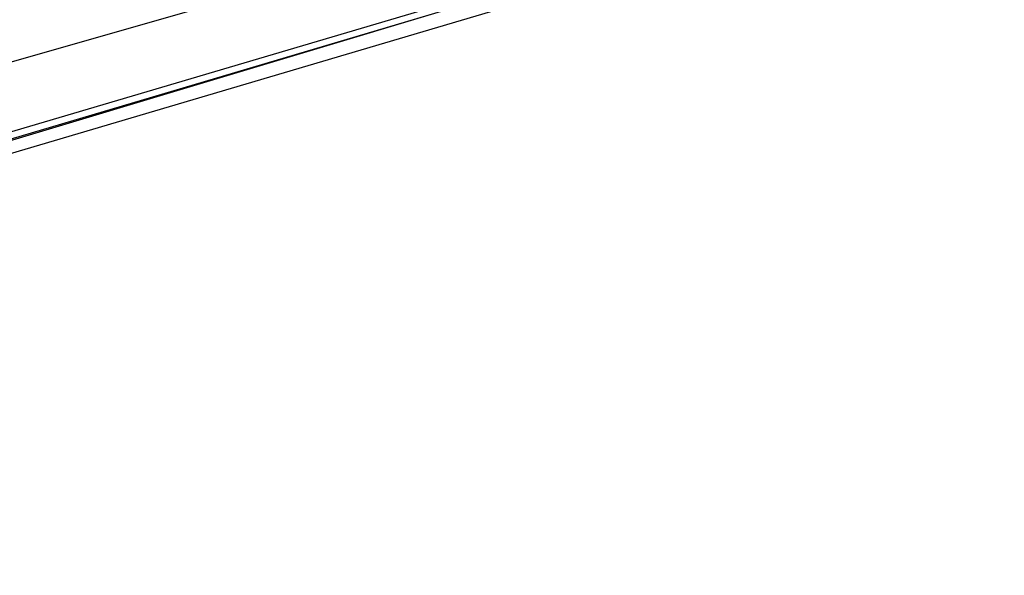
# Model space of a CAD drawing. Header units: feet. Extents: x -79 to 198, y -22 to 181.
# Tile 210 of 256: x 90.78 to 92.78, y 19.08 to 20.21. Entities that reach past the tile are written whole.
import ezdxf

# ---------------------------------------------------------------- set-up
doc = ezdxf.new("R2010")
doc.units = ezdxf.units.FT
doc.layers.add('A-LINEA', color=7, linetype='CONTINUOUS')

msp = doc.modelspace()

# ---------------------------------------------------------------- linework, layer by layer
at = {"layer": 'A-LINEA'}
msp.add_line((83.1192, 17.9387), (93.6963, 20.9676), dxfattribs=at)
msp.add_line((83.1192, 17.9387), (93.6963, 20.9676), dxfattribs=at)
for points in [[(88, 19.1511), (91.7733, 20.2711), (91.7733, 20.2844), (87.9867, 19.1644), (88, 19.1511)], [(88, 19.1511), (91.7733, 20.2711), (91.7733, 20.2844), (87.9867, 19.1644), (88, 19.1511)], [(88, 19.1244), (91.7867, 20.2444), (91.7867, 20.2711), (91.7733, 20.2711), (88, 19.1378), (88, 19.1244)], [(88, 19.1244), (91.7867, 20.2444), (91.7867, 20.2711), (91.7733, 20.2711), (88, 19.1378), (88, 19.1244)]]:
    msp.add_lwpolyline(points, dxfattribs=at)

doc.saveas('drawing.dxf')
